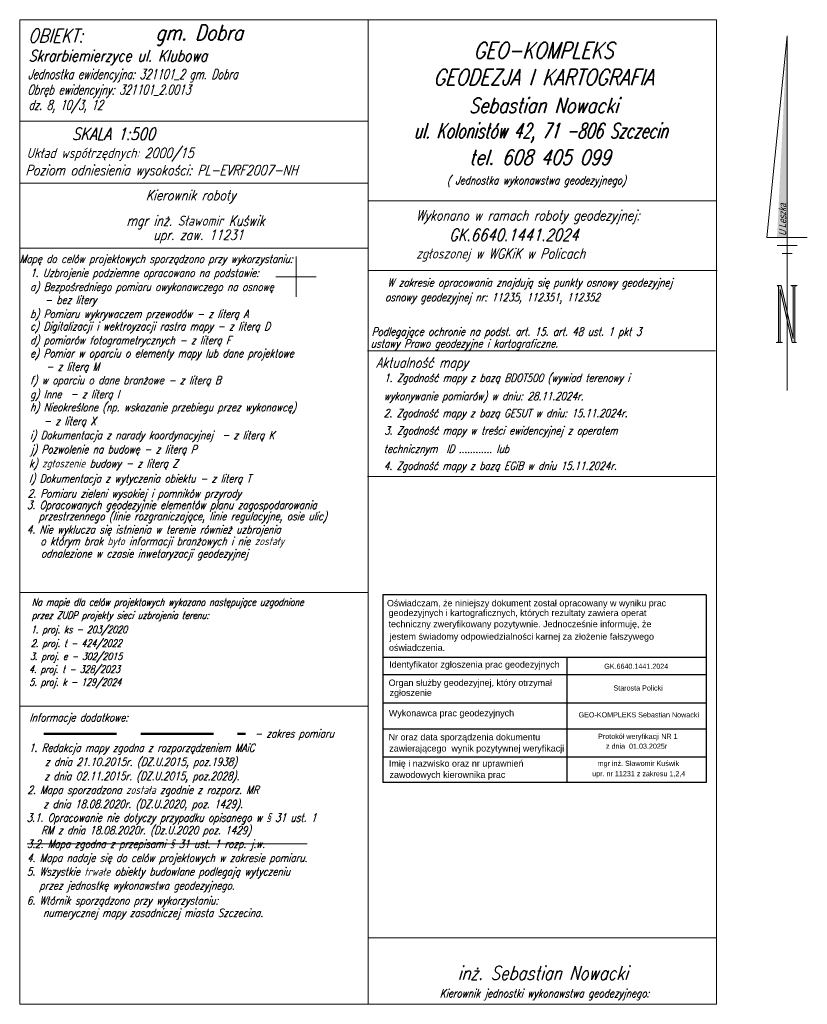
# Model space of a CAD drawing. Extents: x 5462052 to 5462554, y 5922477 to 5923179.
# Tile 29 of 42: x 5462303 to 5462401, y 5922700 to 5922822. Entities that reach past the tile are written whole.
import ezdxf
from ezdxf.enums import TextEntityAlignment as Align

# ---------------------------------------------------------------- set-up
doc = ezdxf.new("R2010")
doc.units = 0
doc.linetypes.add('PRZER3-1', pattern=[4, 3, -1])
doc.linetypes.add('PRZER3-2', pattern=[5, 3, -2])
doc.layers.get('0').update_dxf_attribs({"linetype": 'CONTINUOUS', "lineweight": 13})
doc.layers.add('CC_Opis', color=7, linetype='CONTINUOUS', lineweight=25, true_color=0x0a0909)
doc.layers.add('TABELKA', color=7, linetype='CONTINUOUS', lineweight=20)
doc.layers.add('zakres', color=5, linetype='PRZER3-2', lineweight=50)
doc.styles.add('GEO-INFO', font='arial.ttf')
doc.styles.add('Granice', font='simplex.shx', dxfattribs={"width": 0.8, "oblique": 17, "height": 1.25})

# ---------------------------------------------------------------- blocks, each defined once
blk = doc.blocks.new('polnocnik')
at = {"layer": 'TABELKA'}
for points in [[(0, 25), (-1.25, 0), (0, 0)], [(0.96, -6.09), (0.96, -12.96), (1.15, -13.04), (0.63, -13.04), (-0.85, -6.48), (-0.85, -12.94), (-0.58, -13.04), (-0.96, -13.04), (-1.34, -13.04), (-1.07, -12.94), (-1.07, -6.08), (-1.25, -5.99), (-0.73, -5.99), (0.75, -12.56), (0.75, -6.09), (0.47, -5.99), (0.86, -5.99), (1.24, -5.99)]]:
    blk.add_hatch(color=256, dxfattribs=at).paths.add_polyline_path(points)
for p, q in [((0.75, -12.56), (0.75, -6.09)), ((-0.85, -6.48), (-0.85, -12.94))]:
    blk.add_line(p, q, dxfattribs=at)
for points in [[(2.5, 0), (-2.5, 0), (0, 25)], [(0, -19), (0, 25)], [(-1.25, -1), (1.25, -1)], [(-0.62, -2), (0.62, -2)], [(-1.07, -12.94), (-1.07, -6.08), (-1.25, -5.99), (-0.73, -5.99), (0.75, -12.56)], [(0.96, -6.09), (0.96, -12.96), (1.15, -13.04), (0.63, -13.04), (-0.85, -6.48)], [(0.75, -6.09), (0.47, -5.99), (0.86, -5.99)], [(0.96, -6.09), (1.24, -5.99), (0.86, -5.99)], [(-1.07, -12.94), (-1.34, -13.04), (-0.96, -13.04)], [(-0.85, -12.94), (-0.58, -13.04), (-0.96, -13.04)]]:
    blk.add_lwpolyline(points, dxfattribs=at)
at = {"layer": 'TABELKA', "oblique": 17, "width": 0.8}
blk.add_text('U Leszka', height=0.9, rotation=90, dxfattribs=at).set_placement((-0.12, 0.18))

msp = doc.modelspace()

# ---------------------------------------------------------------- linework, layer by layer
at = {"flags": 128}
for points in [[(5462337.44, 5922787.7), (5462337.44, 5922792.7)], [(5462334.94, 5922790.2), (5462339.94, 5922790.2)]]:
    msp.add_lwpolyline(points, dxfattribs=at)
at = {"layer": 'CC_Opis'}
for p, q in [((5462388.27, 5922750.77), (5462348.18, 5922750.77)), ((5462348.18, 5922750.77), (5462348.18, 5922727.51)), ((5462388.27, 5922750.77), (5462388.27, 5922727.51)), ((5462348.18, 5922743.04), (5462388.27, 5922743.04)), ((5462370.98, 5922743.04), (5462370.98, 5922727.51)), ((5462348.18, 5922740.9), (5462388.27, 5922740.9)), ((5462348.18, 5922737.36), (5462388.27, 5922737.36)), ((5462348.18, 5922734.16), (5462388.27, 5922734.16)), ((5462348.18, 5922730.69), (5462388.27, 5922730.69)), ((5462388.27, 5922727.51), (5462348.18, 5922727.51))]:
    msp.add_line(p, q, dxfattribs=at)
at = {"layer": 'TABELKA'}
msp.add_lwpolyline([(5462303.18, 5922822.06), (5462389.53, 5922822.06), (5462389.53, 5922700), (5462303.18, 5922700)], close=True, dxfattribs=at)
for points in [[(5462346.36, 5922822.06), (5462346.36, 5922700)], [(5462346.36, 5922809.47), (5462303.18, 5922809.47)], [(5462303.18, 5922801.79), (5462346.36, 5922801.79)], [(5462346.36, 5922799.61), (5462389.53, 5922799.61)], [(5462303.18, 5922793.75), (5462346.36, 5922793.75)], [(5462346.45, 5922790.95), (5462389.63, 5922790.95)], [(5462389.44, 5922781), (5462346.27, 5922781)], [(5462346.27, 5922765.45), (5462389.44, 5922765.45)], [(5462303.18, 5922751.06), (5462346.36, 5922751.06)], [(5462346.36, 5922736.97), (5462303.18, 5922736.97)], [(5462304.12, 5922719.89), (5462338.81, 5922719.89)], [(5462389.53, 5922708.24), (5462346.36, 5922708.24)]]:
    msp.add_lwpolyline(points, dxfattribs=at)
at = {"layer": 'zakres', "linetype": 'PRZER3-1', "ltscale": 3}
msp.add_lwpolyline([(5462306.19, 5922733.52), (5462331.18, 5922733.52)], dxfattribs=at)
msp.add_lwpolyline([(5462306.19, 5922733.52), (5462331.18, 5922733.52)], dxfattribs=at)

# ---------------------------------------------------------------- block references
at = {"layer": 'TABELKA'}
msp.add_blockref('polnocnik', (5462398.3, 5922795.08), dxfattribs=at)

# ---------------------------------------------------------------- texts
at = {"layer": 'CC_Opis', "style": 'GEO-INFO'}
for s, height, p in [('Oświadczam, że niniejszy dokument został opracowany w wyniku prac', 0.7932, (5462348.7, 5922749.34)), ('geodezyjnych i kartograficznych, których rezultaty zawiera operat', 0.7932, (5462348.9, 5922748.13)), ('techniczny zweryfikowany pozytywnie. Jednocześnie informuję, że ', 0.7932, (5462348.9, 5922746.75)), ('jestem świadomy odpowiedzialności karnej za złożenie fałszywego', 0.7932, (5462349.04, 5922745.2)), ('oświadczenia.', 0.7932, (5462348.95, 5922743.82)), ('Identyfikator zgłoszenia prac geodezyjnych', 0.7932, (5462348.98, 5922741.73)), ('GK.6640.1441.2024', 0.6346, (5462375.63, 5922741.59)), ('Organ służby geodezyjnej, który otrzymał', 0.7932, (5462348.91, 5922739.47)), ('zgłoszenie', 0.793, (5462349.03, 5922738.23)), ('Starosta Policki', 0.6346, (5462376.78, 5922738.9)), ('Wykonawca prac geodezyjnych', 0.7932, (5462348.94, 5922735.7)), ('GEO-KOMPLEKS Sebastian Nowacki ', 0.6346, (5462372.45, 5922735.57)), ('Nr oraz data sporządzenia dokumentu', 0.7932, (5462348.91, 5922732.73)), ('Protokół weryfikacji NR 1', 0.6346, (5462374.87, 5922732.9)), ('zawierającego  wynik pozytywnej weryfikacji', 0.7932, (5462348.99, 5922731.34)), ('z dnia  01.03.2025r', 0.6346, (5462375.85, 5922731.68)), ('Imię i nazwisko oraz nr uprawnień', 0.7932, (5462348.94, 5922729.46)), ('mgr inż. Sławomir Kuświk', 0.6346, (5462374.82, 5922729.55)), ('zawodowych kierownika prac', 0.7932, (5462349.02, 5922728.07)), ('upr. nr 11231 z zakresu 1,2,4  ', 0.6346, (5462374.15, 5922728.27))]:
    msp.add_text(s, height=height, dxfattribs=at).set_placement(p)
at = {"layer": 'TABELKA', "style": 'Granice', "oblique": 17}
for s, height, width, p in [('OBIEKT: ', 1.7, 0.8, (5462304.22, 5922820.92)), ('gm. Dobra', 1.9, 0.8, (5462320.02, 5922821.41)), ('Skrarbiemierzyce ul. Klubowa', 1.4, 0.8, (5462304.29, 5922818.28)), ('Jednostka ewidencyjna: 321101_2 gm. Dobra', 1.2, 0.7, (5462304.21, 5922815.91)), ('Obręb ewidencyjny: 321101_2.0013', 1.2, 0.7, (5462304.13, 5922813.99)), ('dz. 8, 10/3, 12', 1.2, 0.7, (5462304.28, 5922812.09)), ('SKALA 1:500', 1.5, 0.8, (5462309.66, 5922808.65)), ('Układ współrzędnych: 2000/15', 1.25, 0.8, (5462304.03, 5922806.17)), ('Poziom odniesienia wysokości: PL-EVRF2007-NH ', 1.25, 0.8, (5462303.9, 5922804.04)), ('( Jednostka wykonawstwa geodezyjnego)', 1, 0.8, (5462356.14, 5922802.65)), ('Wykonano w ramach roboty geodezyjnej:', 1.25, 0.8, (5462352.32, 5922798.43)), ('GK.6640.1441.2024', 1.5, 0.8, (5462356.4, 5922796.13)), ('zgłoszonej w WGKiK w Policach', 1.25, 0.8, (5462352.32, 5922793.7)), ('Mapę do celów projektowych sporządzono przy wykorzystaniu:', 1, 0.8, (5462303.18, 5922792.92)), ('1. Uzbrojenie podziemne opracowano na podstawie:', 1, 0.8, (5462304.48, 5922791.18)), ('a) Bezpośredniego pomiaru owykonawczego na osnowę ', 1, 0.8, (5462304.48, 5922789.45)), ('W zakresie opracowania znajdują się punkty osnowy geodezyjnej ', 1, 0.8, (5462348.77, 5922789.97)), ('- bez litery', 1, 0.8, (5462306.28, 5922787.83)), ('osnowy geodezyjnej nr: 11235, 112351, 112352', 1, 0.8, (5462348.46, 5922788.15)), ('b) Pomiaru wykrywaczem przewodów - z literą A', 1, 0.8, (5462304.48, 5922786.09)), ('c) Digitalizacji i wektroyzacji rastra mapy - z literą D', 1, 0.8, (5462304.48, 5922784.55)), ('d) pomiarów fotogrametrycznych - z literą F', 1, 0.8, (5462304.48, 5922782.83)), ('Podlegające ochronie na podst. art. 15. art. 48 ust. 1 pkt 3', 1, 0.8, (5462346.81, 5922783.89)), ('ustawy Prawo geodezyjne i kartograficzne.', 1, 0.8, (5462346.69, 5922782.42)), ('e) Pomiar w oparciu o elementy mapy lub dane projektowe', 1, 0.8, (5462304.48, 5922781.2)), ('- z literą M', 1, 0.8, (5462306.43, 5922779.55)), ('Aktualność mapy ', 1.25, 0.8, (5462347.35, 5922780.18)), ('f) w oparciu o dane branżowe - z literą B', 1, 0.8, (5462304.48, 5922777.88)), ('1. Zgodność mapy z bazą BDOT500 (wywiad terenowy i ', 1, 0.8, (5462348.35, 5922778.16)), ('g) Inne  - z literą I', 1, 0.8, (5462304.48, 5922776.15)), ('wykonywanie pomiarów) w dniu: 28.11.2024r.', 1, 0.8, (5462348.31, 5922775.9)), ('h) Nieokreślone (np. wskazanie przebiegu przez wykonawcę)', 1, 0.8, (5462304.48, 5922774.52)), ('2. Zgodność mapy z bazą GESUT w dniu: 15.11.2024r.', 1, 0.8, (5462348.31, 5922773.8)), ('- z literą X', 1, 0.8, (5462306.14, 5922772.81)), ('i) Dokumentacja z narady koordynacyjnej  - z literą K', 1, 0.8, (5462304.48, 5922771.07)), ('3. Zgodność mapy w treści ewidencyjnej z operatem ', 1, 0.8, (5462348.35, 5922771.63)), ('j) Pozwolenie na budowę - z literą P', 1, 0.8, (5462304.51, 5922769.3)), ('technicznym  ID ............ lub', 1, 0.8, (5462348.31, 5922769.37)), ('k) zgłoszenie budowy - z literą Z', 1, 0.8, (5462304.34, 5922767.56)), ('4. Zgodność mapy z bazą EGiB w dniu 15.11.2024r.', 1, 0.8, (5462348.31, 5922767.27)), ('l) Dokumentacja z wytyczenia obiektu - z literą T', 1, 0.8, (5462304.36, 5922765.68)), ('2. Pomiaru zieleni wysokiej i pomników przyrody ', 1, 0.8, (5462304.17, 5922763.84)), ('3. Opracowanych geodezyjnie elementów planu zagospodarowania', 1, 0.8, (5462304.07, 5922762.4)), ('  przestrzennego (linie rozgraniczające, linie regulacyjne, osie ulic)', 1, 0.8, (5462304.44, 5922761)), ('4. Nie wyklucza się istnienia w terenie również uzbrojenia', 1, 0.8, (5462304.06, 5922759.37)), ('o którym brak było informacji branżowych i nie zostały ', 1, 0.8, (5462305.75, 5922757.92)), ('odnalezione w czasie inwetaryzacji geodezyjnej', 1, 0.8, (5462305.81, 5922756.38)), ('Na mapie dla celów projektowych wykazano następujące uzgodnione', 0.9, 0.8, (5462304.68, 5922750.31)), ('przez ZUDP projekty sieci uzbrojenia terenu:', 0.9, 0.8, (5462304.68, 5922748.68)), ('1. proj. ks - 203/2020', 0.9, 0.8, (5462304.56, 5922746.92)), ('2. proj. t - 424/2022', 0.9, 0.8, (5462304.56, 5922745.21)), ('3. proj. e - 302/2015', 0.9, 0.8, (5462304.44, 5922743.59)), ('4. proj. t - 328/2023', 0.9, 0.8, (5462304.34, 5922741.99)), ('5. proj. k - 129/2024', 0.9, 0.8, (5462304.37, 5922740.4)), ('Informacje dodatkowe:', 1, 0.8, (5462304.4, 5922736.07)), ('- zakres pomiaru', 1, 0.8, (5462332.31, 5922734.07)), ('1. Redakcja mapy zgodna z rozporządzeniem MAiC', 1, 0.8, (5462304.32, 5922732.31)), ('z dnia 21.10.2015r. (DZ.U.2015, poz.1938)', 1, 0.8, (5462306.3, 5922730.56)), ('z dnia 02.11.2015r. (DZ.U.2015, poz.2028).', 1, 0.8, (5462306.22, 5922728.8)), ('2. Mapa sporzadzona została zgodnie z rozporz. MR ', 1, 0.8, (5462304.14, 5922727.08)), ('z dnia 18.08.2020r. (DZ.U.2020, poz. 1429).', 1, 0.8, (5462306.12, 5922725.33)), ('3.1. Opracowanie nie dotyczy przypadku opisanego w § 31 ust. 1', 1, 0.8, (5462304.04, 5922723.64)), ('RM z dnia 18.08.2020r. (Dz.U.2020 poz. 1429)', 1, 0.8, (5462305.84, 5922722.08)), ('3.2. Mapa zgodna z przepisami § 31 ust. 1 rozp. j.w.', 1, 0.8, (5462304.06, 5922720.39)), ('4. Mapa nadaje się do celów projektowych w zakresie pomiaru.', 1, 0.8, (5462304.09, 5922718.66)), ('5. Wszystkie trwałe obiekty budowlane podlegają wytyczeniu', 1, 0.8, (5462304.06, 5922716.95)), ('  przez jednostkę wykonawstwa geodezyjnego.', 1, 0.8, (5462304.52, 5922715.23)), ('6. Wtórnik sporządzono przy wykorzystaniu:', 1, 0.8, (5462304.06, 5922713.37)), ('numerycznej mapy zasadniczej miasta Szczecina.', 1, 0.8, (5462306.09, 5922711.84)), ('Kierownik jednostki wykonawstwa geodezyjnego:', 1, 0.8, (5462355.26, 5922701.86))]:
    msp.add_text(s, height=height, dxfattribs=dict(at, width=width)).set_placement(p, align=Align.TOP_LEFT)
for s, height, width, p in [('GEO-KOMPLEKS', 2, 0.8, (5462368.11, 5922817.26)), ('GEODEZJA I KARTOGRAFIA', 2, 0.8, (5462368.11, 5922813.93)), ('Sebastian Nowacki', 1.85, 0.8, (5462368.11, 5922810.51)), ('ul. Kolonistów 42, 71 -806 Szczecin', 1.85, 0.67, (5462367.76, 5922807.37)), ('tel. 608 405 099', 1.85, 0.8, (5462367.65, 5922804.08))]:
    msp.add_text(s, height=height, dxfattribs=dict(at, width=width)).set_placement(p, align=Align.CENTER)
at = {"layer": 'TABELKA', "style": 'Granice', "oblique": 17, "width": 0.8}
for s, height, p in [('Kierownik roboty', 1.25, (5462318.83, 5922799.68)), ('upr. zaw. 11231', 1.25, (5462319.73, 5922794.76)), ('inż. Sebastian Nowacki', 1.7, (5462357.45, 5922703.02))]:
    msp.add_text(s, height=height, dxfattribs=at).set_placement(p)
msp.add_text('mgr inż. Sławomir Kuświk', height=1.25, dxfattribs=at).set_placement((5462324.98, 5922796.97), align=Align.MIDDLE)

doc.saveas('drawing.dxf')
